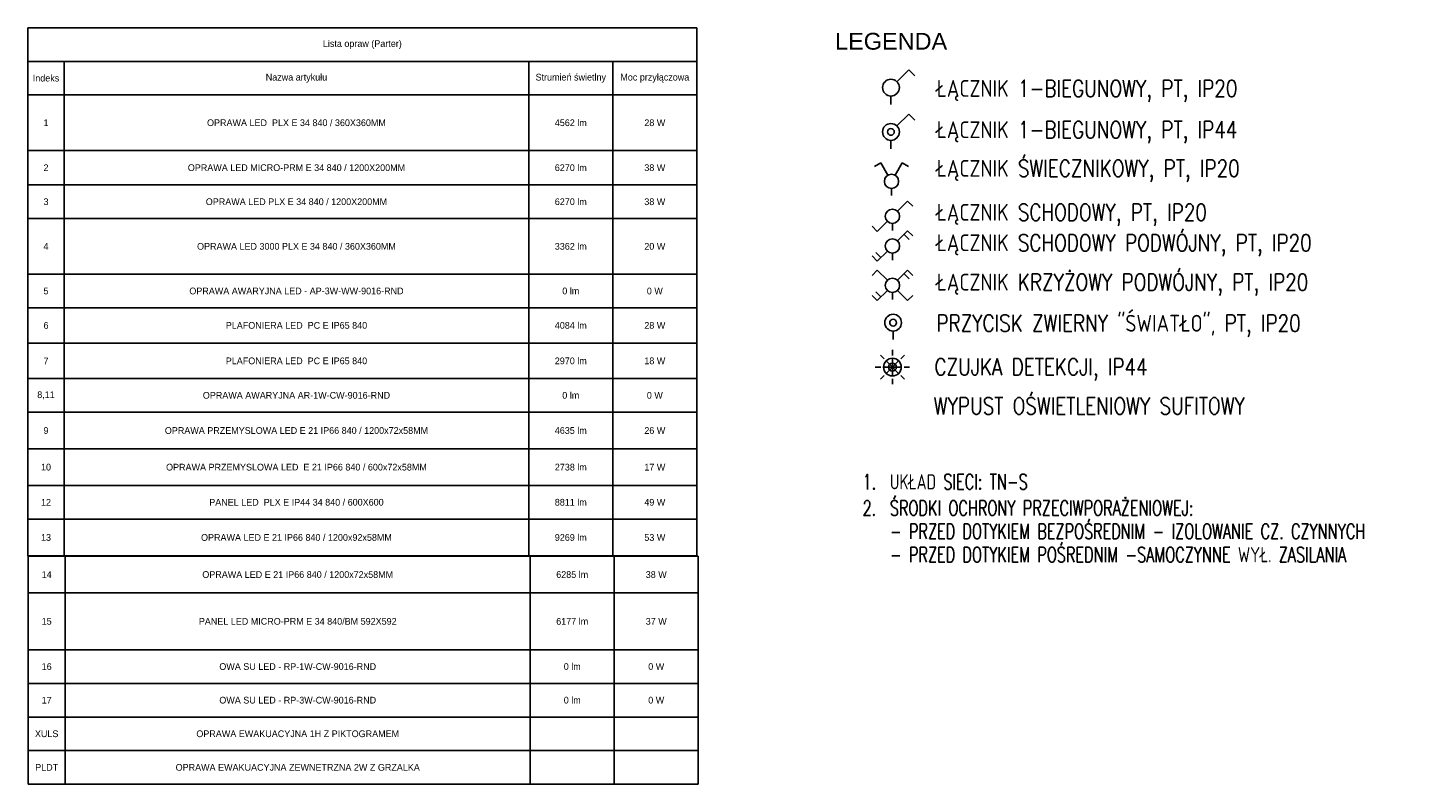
# Model space of a CAD drawing. Header units: millimetres. Extents: x 2260 to 32334, y -33324 to 11762.
# Tile 27 of 79: x 2667 to 4319, y 5302 to 6202. Entities that reach past the tile are written whole.
import ezdxf

# ---------------------------------------------------------------- set-up
doc = ezdxf.new("R2010")
doc.units = ezdxf.units.MM
for name, color, linetype in [('DLX_BLD0_LUM', 142, 'Continuous'), ('EL_OS_Adres_Opraw', 7, 'Continuous'), ('EL_OSPRZĘT OŚW.', 142, 'Continuous')]:
    doc.layers.add(name, color=color, linetype=linetype)
doc.styles.add('_ELEKTRYCZNY', font='romans.shx', dxfattribs={"width": 0.7})
doc.styles.get("Standard").update_dxf_attribs({"font": 'arial.ttf'})
doc.styles.add('TableTextStyle', font='txt')

# ---------------------------------------------------------------- blocks, each defined once
blk = doc.blocks.new('*T145')
at = {"layer": 'EL_OS_Adres_Opraw', "color": 0, "linetype": 'ByBlock', "lineweight": -2, "transparency": 16777216}
for p, q in [((0, 0), (796.3, 0)), ((0, 0), (0, -628.5)), ((796.3, 0), (796.3, -628.5)), ((0, -40), (796.3, -40)), ((43.3, -40), (43.3, -628.5)), ((596.3, -40), (596.3, -628.5)), ((696.3, -40), (696.3, -628.5)), ((0, -80), (796.3, -80)), ((0, -146.1), (796.3, -146.1)), ((0, -187.1), (796.3, -187.1)), ((0, -227.1), (796.3, -227.1)), ((0, -293.3), (796.3, -293.3)), ((0, -333.3), (796.3, -333.3)), ((0, -375.4), (796.3, -375.4)), ((0, -417.5), (796.3, -417.5)), ((0, -457.5), (796.3, -457.5)), ((0, -501.2), (796.3, -501.2)), ((0, -544.8), (796.3, -544.8)), ((0, -584.8), (796.3, -584.8)), ((0, -628.5), (796.3, -628.5))]:
    blk.add_line(p, q, dxfattribs=at)
at = {"layer": 'EL_OS_Adres_Opraw', "color": 0, "transparency": 16777216, "char_height": 8, "attachment_point": 5, "style": 'TableTextStyle'}
for s, insert, width in [('Lista opraw (Parter)', (398.2, -20), 791.524), ('Strumień świetlny', (646.3, -60), 95.2), ('Moc przyłączowa', (746.3, -60), 95.2), ('Indeks', (21.7, -60), 38.519), ('Nazwa artykułu', (319.8, -60), 548.205), ('1', (21.7, -113.1), 38.519), ('OPRAWA LED  PLX E 34 840 / 360X360MM', (319.8, -113.1), 548.205), ('4562 lm', (646.3, -113.1), 95.2), ('28 W', (746.3, -113.1), 95.2), ('2', (21.7, -166.6), 38.519), ('OPRAWA LED MICRO-PRM E 34 840 / 1200X200MM', (319.8, -166.6), 548.205), ('6270 lm', (646.3, -166.6), 95.2), ('38 W', (746.3, -166.6), 95.2), ('3', (21.7, -207.1), 38.519), ('OPRAWA LED PLX E 34 840 / 1200X200MM', (319.8, -207.1), 548.205), ('6270 lm', (646.3, -207.1), 95.2), ('38 W', (746.3, -207.1), 95.2), ('4', (21.7, -260.2), 38.519), ('OPRAWA LED 3000 PLX E 34 840 / 360X360MM', (319.8, -260.2), 548.205), ('3362 lm', (646.3, -260.2), 95.2), ('20 W', (746.3, -260.2), 95.2), ('5', (21.7, -313.3), 38.519), ('OPRAWA AWARYJNA LED - AP-3W-WW-9016-RND', (319.8, -313.3), 548.205), ('0 lm', (646.3, -313.3), 95.2), ('0 W', (746.3, -313.3), 95.2), ('6', (21.7, -354.3), 38.519), ('PLAFONIERA LED  PC E IP65 840', (319.8, -354.3), 548.205), ('4084 lm', (646.3, -354.3), 95.2), ('28 W', (746.3, -354.3), 95.2), ('7', (21.7, -396.5), 38.519), ('PLAFONIERA LED  PC E IP65 840', (319.8, -396.5), 548.205), ('2970 lm', (646.3, -396.5), 95.2), ('18 W', (746.3, -396.5), 95.2), ('8,11', (21.7, -437.5), 38.519), ('OPRAWA AWARYJNA AR-1W-CW-9016-RND', (319.8, -437.5), 548.205), ('0 lm', (646.3, -437.5), 95.2), ('0 W', (746.3, -437.5), 95.2), ('9', (21.7, -479.4), 38.519), ('OPRAWA PRZEMYSLOWA LED E 21 IP66 840 / 1200x72x58MM', (319.8, -479.4), 548.205), ('4635 lm', (646.3, -479.4), 95.2), ('26 W', (746.3, -479.4), 95.2), ('10', (21.7, -523), 38.519), ('OPRAWA PRZEMYSLOWA LED  E 21 IP66 840 / 600x72x58MM', (319.8, -523), 548.205), ('2738 lm', (646.3, -523), 95.2), ('17 W', (746.3, -523), 95.2), ('12', (21.7, -564.8), 38.519), ('PANEL LED  PLX E IP44 34 840 / 600X600', (319.8, -564.8), 548.205), ('8811 lm', (646.3, -564.8), 95.2), ('49 W', (746.3, -564.8), 95.2), ('13', (21.7, -606.7), 38.519), ('OPRAWA LED E 21 IP66 840 / 1200x92x58MM', (319.8, -606.7), 548.205), ('9269 lm', (646.3, -606.7), 95.2), ('53 W', (746.3, -606.7), 95.2)]:
    blk.add_mtext(s, dxfattribs=dict(at, insert=insert, width=width))
blk = doc.blocks.new('*T146')
at = {"layer": 'EL_OS_Adres_Opraw', "color": 0, "linetype": 'ByBlock', "lineweight": -2, "transparency": 16777216}
for p, q in [((0, 0), (797.6, 0)), ((0, 0), (0, -271.3)), ((44.2, 0), (44.2, -271.3)), ((597.6, 0), (597.6, -271.3)), ((697.6, 0), (697.6, -271.3)), ((797.6, 0), (797.6, -271.3)), ((0, -43.7), (797.6, -43.7)), ((0, -111.3), (797.6, -111.3)), ((0, -151.3), (797.6, -151.3)), ((0, -191.3), (797.6, -191.3)), ((0, -231.3), (797.6, -231.3)), ((0, -271.3), (797.6, -271.3))]:
    blk.add_line(p, q, dxfattribs=at)
at = {"layer": 'EL_OS_Adres_Opraw', "color": 0, "transparency": 16777216, "char_height": 8, "attachment_point": 5, "style": 'TableTextStyle'}
for s, insert, width in [('OPRAWA LED E 21 IP66 840 / 1200x72x58MM', (320.9, -21.8), 548.584), ('6285 lm', (647.6, -21.8), 95.2), ('14', (22.1, -21.8), 39.375), ('38 W', (747.6, -21.8), 95.2), ('15', (22.1, -77.5), 39.375), ('PANEL LED MICRO-PRM E 34 840/BM 592X592', (320.9, -77.5), 548.584), ('6177 lm', (647.6, -77.5), 95.2), ('37 W', (747.6, -77.5), 95.2), ('16', (22.1, -131.3), 39.375), ('OWA SU LED - RP-1W-CW-9016-RND', (320.9, -131.3), 548.584), ('0 lm', (647.6, -131.3), 95.2), ('0 W', (747.6, -131.3), 95.2), ('17', (22.1, -171.3), 39.375), ('OWA SU LED - RP-3W-CW-9016-RND', (320.9, -171.3), 548.584), ('0 lm', (647.6, -171.3), 95.2), ('0 W', (747.6, -171.3), 95.2), ('XULS', (22.1, -211.3), 39.375), ('OPRAWA EWAKUACYJNA 1H Z PIKTOGRAMEM', (320.9, -211.3), 548.584), ('PLDT', (22.1, -251.3), 39.375), ('OPRAWA EWAKUACYJNA ZEWNETRZNA 2W Z GRZALKA', (320.9, -251.3), 548.584)]:
    blk.add_mtext(s, dxfattribs=dict(at, insert=insert, width=width))
blk = doc.blocks.new('A$C79356FD1')
at = {"ltscale": 0.5}
blk.add_line((0, 0.5, -66), (0, 0, -66), dxfattribs=at)
blk = doc.blocks.new('lacznik schodowy')
at = {"layer": 'EL_OSPRZĘT OŚW.'}
for p, q in [((-350, 180), (-289, 241)), ((-230, 60), (-350, 180)), ((-85, 0), (0, 0)), ((-110, -60), (10, -180)), ((10, -180), (-51, -241))]:
    blk.add_line(p, q, dxfattribs=at)
blk.add_circle((-170, 0), 85, dxfattribs=at)
blk = doc.blocks.new('A$C03E74D84')
at = {"ltscale": 0.5}
blk.add_circle((0.2, 0.2, -66), 0.2, dxfattribs=at)
blk = doc.blocks.new('zw$16AD')
at = {"layer": 'EL_OSPRZĘT OŚW.'}
blk.add_line((200, 100), (300, 100), dxfattribs=at)
blk.add_ellipse((100, 100), major_axis=(70.7, 70.7), ratio=1, start_param=0.785398, end_param=7.068583, dxfattribs=at)
at = {"layer": 'EL_OSPRZĘT OŚW.', "xscale": 200, "yscale": 200, "rotation": 90}
blk.add_blockref('A$C03E74D84', (140, 60, 66), dxfattribs=at)
blk = doc.blocks.new('PIR czujka 360')
at = {"layer": 'DLX_BLD0_LUM', "lineweight": -3}
for p, q in [((321454, -700673), (321409, -700628)), ((321553, -700568), (321553, -700632)), ((321553, -700668), (321553, -700877)), ((321652, -700673), (321697, -700628)), ((321349, -700772), (321413, -700772)), ((321449, -700772), (321658, -700772)), ((321553, -700772), (321479, -700698)), ((321553, -700772), (321479, -700846)), ((321553, -700772), (321627, -700698)), ((321553, -700772), (321627, -700846)), ((321693, -700772), (321757, -700772)), ((321454, -700871), (321409, -700916)), ((321553, -700912), (321553, -700976)), ((321652, -700871), (321697, -700916))]:
    blk.add_line(p, q, dxfattribs=at)
for radius in [105, 47.7]:
    blk.add_circle((321553, -700772), radius, dxfattribs=at)

msp = doc.modelspace()

# ---------------------------------------------------------------- linework, layer by layer
at = {"layer": 'EL_OSPRZĘT OŚW.', "ltscale": 0.5}
for p, q in [((3701.198, 6138.127), (3715.34, 6152.269)), ((3715.34, 6152.269), (3722.529, 6145.08)), ((3701.198, 6085.391), (3715.34, 6099.533)), ((3715.34, 6099.533), (3722.529, 6092.344))]:
    msp.add_line(p, q, dxfattribs=at)
at = {"layer": 'EL_OSPRZĘT OŚW.'}
for p, q in [((3682.039, 6041.609), (3674.555, 6037.289)), ((3690.539, 6026.887), (3682.039, 6041.609)), ((3699.039, 6026.887), (3707.539, 6041.609)), ((3707.539, 6041.609), (3715.022, 6037.289)), ((3694.789, 6011.026), (3694.789, 6002.526)), ((3715.777, 5950.252, 1122), (3709.666, 5956.362, 1122)), ((3682.151, 5928.847, 1122), (3676.04, 5934.957, 1122)), ((3715.777, 5903.378, 1122), (3709.666, 5909.489, 1122)), ((3682.151, 5881.973, 1122), (3676.04, 5888.083, 1122))]:
    msp.add_line(p, q, dxfattribs=at)
msp.add_circle((3694.789, 6019.526), 8.5, dxfattribs=at)
at = {"layer": 'EL_OSPRZĘT OŚW.', "ltscale": 0.5}
for centre, major_axis, start_param, end_param in [((3694.127, 6131.056), (7.071, -7.071), 0.7853981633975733, 7.06858347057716), ((3694.127, 6078.32), (7.071, -7.071), 0.7853981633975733, 7.06858347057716), ((3694.127, 6078.32), (2.828, 2.828), -0.78539816, 5.49778714)]:
    msp.add_ellipse(centre, major_axis=major_axis, ratio=1, start_param=start_param, end_param=end_param, dxfattribs=at)

# ---------------------------------------------------------------- block references
for name, p in [('*T145', (2666.781, 6202.301)), ('*T146', (2667.189, 5573.264))]:
    msp.add_blockref(name, p)
at = {"layer": 'DLX_BLD0_LUM', "lineweight": -3, "xscale": 0.1, "yscale": 0.1, "zscale": 0.1}
msp.add_blockref('PIR czujka 360', (-28459.402, 75875.597), dxfattribs=at)
at = {"layer": 'EL_OSPRZĘT OŚW.', "ltscale": 0.5, "xscale": 20, "yscale": 20, "zscale": 0.1}
for p in [(3694.127, 6111.056, 6.6), (3694.127, 6058.32, 6.6)]:
    msp.add_blockref('A$C79356FD1', p, dxfattribs=at)
at = {"layer": 'EL_OSPRZĘT OŚW.', "yscale": 0.1, "zscale": 0.1}
for name, p, xscale, rotation in [('lacznik schodowy', (3695.909, 5960.932, 1122), 0.1, 270), ('lacznik schodowy', (3695.909, 5925.604, 1122), 0.1, 270), ('lacznik schodowy', (3695.909, 5878.731, 1122), 0.1, 270), ('lacznik schodowy', (3695.909, 5878.731, 1122), -0.1, 89.99999999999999), ('zw$16AD', (3686.665, 5861.295), 0.1, 269.9999999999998)]:
    msp.add_blockref(name, p, dxfattribs=dict(at, xscale=xscale, rotation=rotation))

# ---------------------------------------------------------------- texts
at = {"layer": 'EL_OS_Adres_Opraw', "color": 0, "char_height": 20, "attachment_point": 1}
for s, insert, width in [('{\\fArial|b0|i0|c238|p34;LEGENDA}', (3627.545, 6196.249), 554.05319), ('\\pxi0.25;{\\Fsimplex.shx|c1;\\W0.8;\\C7;ŁĄCZNIK 1-BIEGUNOWY, PT, IP20}', (3743.291, 6140.098), 808.11909), ('\\pxi0.25;{\\Fsimplex.shx|c1;\\W0.8;\\C7;ŁĄCZNIK 1-BIEGUNOWY, PT, IP44}', (3743.291, 6090.942), 808.11909), ('\\pxi0.25;{\\Fsimplex.shx|c1;\\W0.8;\\C7;ŁĄCZNIK ŚWIECZNIKOWY, PT, IP20}', (3743.291, 6044.965), 808.11909), ('\\pxi0.25;{\\Fsimplex.shx|c1;\\W0.8;\\C7;ŁĄCZNIK SCHODOWY, PT, IP20}', (3743.291, 5992.653), 808.11909), ('\\pxi0.25;{\\Fsimplex.shx|c1;\\W0.8;\\C7;ŁĄCZNIK SCHODOWY PODWÓJNY, PT, IP20}', (3743.291, 5956.419), 808.11909), ('\\pxi0.25;{\\Fsimplex.shx|c1;\\W0.8;\\C7;ŁĄCZNIK KRZYŻOWY PODWÓJNY, PT, IP20}', (3743.291, 5909.546), 808.11909), ('\\pxi0.25;{\\Fsimplex.shx|c1;\\W0.8;\\C7;PRZYCISK ZWIERNY "ŚWIATŁO", PT, IP20}', (3743.291, 5860.619), 808.11909), ('\\pxi0.25;{\\Fsimplex.shx|c1;\\W0.8;\\C7;CZUJKA DETEKCJI, IP44}', (3740.936, 5808.695), 808.11909), ('\\pxi0.25;{\\Fsimplex.shx|c1;\\W0.8;\\C7;WYPUST OŚWIETLENIOWY SUFITOWY}', (3740.069, 5762.141), 808.11909)]:
    msp.add_mtext(s, dxfattribs=dict(at, insert=insert, width=width))
at = {"layer": 'EL_OS_Adres_Opraw', "linetype": 'Continuous', "char_height": 18, "width": 115.77937, "attachment_point": 4, "style": '_ELEKTRYCZNY'}
for s, insert in [('\\pxi0.277778,sm1,qc;{\\C7;1.}', (3608.126, 5661.891)), ('\\pxi0.277778,sm1,qc;{\\C7;2.}', (3608.126, 5630.622))]:
    msp.add_mtext(s, dxfattribs=dict(at, insert=insert))
at = {"layer": 'EL_OS_Adres_Opraw', "color": 7, "linetype": 'Continuous', "char_height": 18, "attachment_point": 4, "style": '_ELEKTRYCZNY'}
for s, insert, width in [('\\pxi0.277778;UKŁAD SIECI: TN-S', (3687.876, 5661.891), 598.46358), ('\\pxi0.277778;ŚRODKI OCHRONY PRZECIWPORAŻENIOWEJ:', (3687.876, 5630.622), 598.46358), ('\\pxi0.277778;- PRZED DOTYKIEM BEZPOŚREDNIM - IZOLOWANIE CZ. CZYNNYCH', (3687.876, 5602.907), 652.61906), ('\\pxi0.277778;- PRZED DOTYKIEM POŚREDNIM -SAMOCZYNNE WYŁ. ZASILANIA', (3687.876, 5575.192), 652.61906)]:
    msp.add_mtext(s, dxfattribs=dict(at, insert=insert, width=width))

doc.saveas('drawing.dxf')
